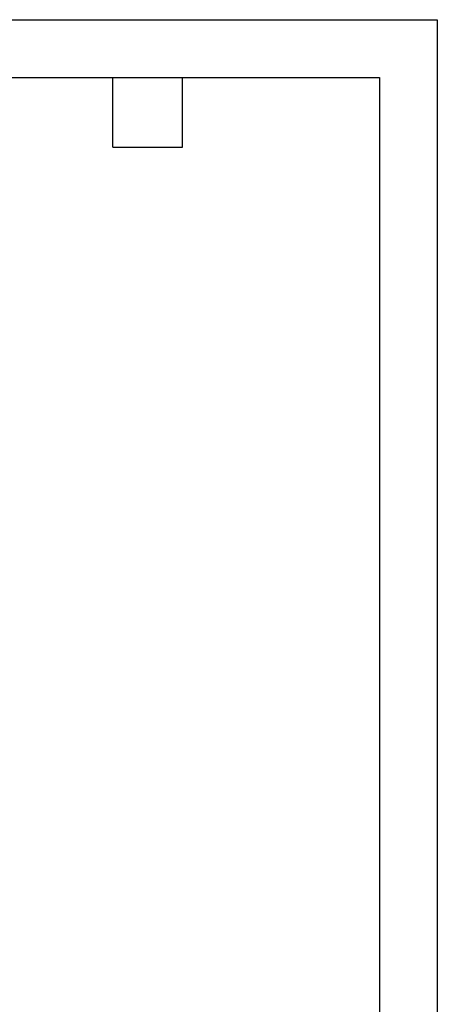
# Model space of a CAD drawing. Header units: millimetres. Extents: x 0 to 1118, y 0 to 864.
# Tile 33 of 33: x 935 to 1118, y 432 to 864. Entities that reach past the tile are written whole.
import ezdxf

# ---------------------------------------------------------------- set-up
doc = ezdxf.new("R2010")
doc.units = ezdxf.units.MM
doc.header["$LTSCALE"] = 4
doc.layers.add('TEXT', color=140, linetype='Continuous', lineweight=25)

msp = doc.modelspace()

# ---------------------------------------------------------------- linework, layer by layer
at = {"color": 7, "linetype": 'Continuous'}
for p, q in [((0.01, 863.611), (1117.61, 863.611)), ((1117.61, 863.611), (1117.61, 0.011))]:
    msp.add_line(p, q, dxfattribs=at)
at = {"layer": 'TEXT'}
for p, q in [((25.4, 838.2), (1092.2, 838.2)), ((975.36, 807.72), (975.36, 838.2)), ((1005.84, 807.72), (1005.84, 838.2)), ((1092.2, 838.2), (1092.2, 25.4)), ((975.36, 807.72), (1005.84, 807.72))]:
    msp.add_line(p, q, dxfattribs=at)

doc.saveas('drawing.dxf')
